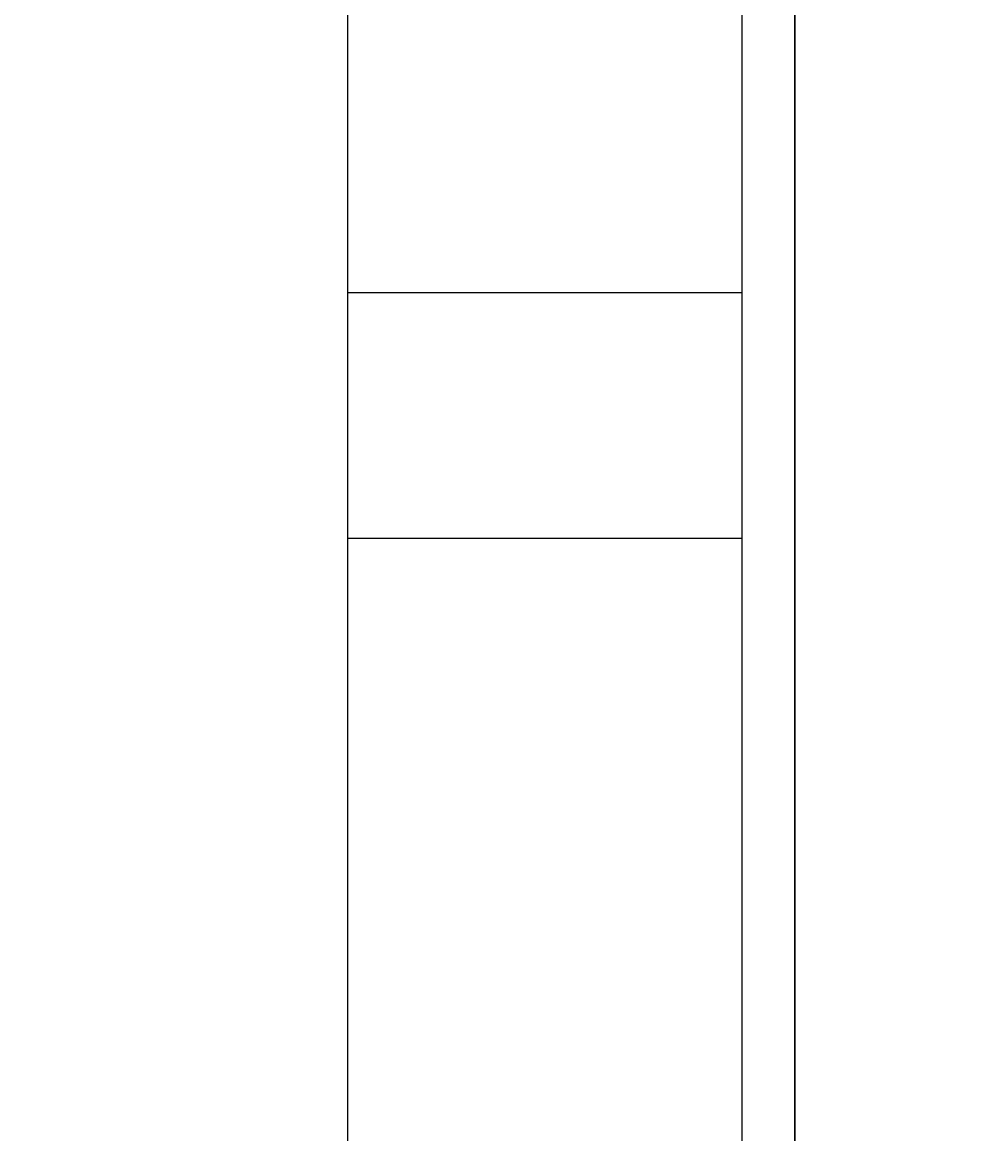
# Model space of a CAD drawing. Header units: centimetres. Extents: x -149939 to 48626, y -46000 to 152985.
# Tile 124 of 256: x -23283 to -21913, y 38483 to 40063. Entities that reach past the tile are written whole.
import ezdxf

# ---------------------------------------------------------------- set-up
doc = ezdxf.new("R2010")
doc.units = ezdxf.units.CM
doc.header["$LTSCALE"] = 50
doc.header["$PDMODE"] = 35
doc.header["$PDSIZE"] = 0.1
for name, pattern in [('Kondygnacja  -0_5$0$HIDDEN', [9.525, 6.35, -3.175]), ('Kondygnacja  -0_5$0$HIDDEN2', [4.7625, 3.175, -1.5875]), ('Osie rzutów$0$DASHDOT2', [12.7, 6.35, -3.175, 0, -3.175])]:
    doc.linetypes.add(name, pattern=pattern)
doc.layers.get('0').update_dxf_attribs({"color": 8})
doc.layers.get('DEFPOINTS').update_dxf_attribs({"color": 8})
for name, color, linetype in [('IS_zmiany 2024', 1, 'Continuous'), ('Kondygnacja  -0_5$0$ARCH_KONSTR_POWYŻEJ RZUTU', 8, 'Kondygnacja  -0_5$0$HIDDEN'), ('Kondygnacja  -0_5$0$ARCH_KONSTR_POWYŻEJ RZUTU_IST', 8, 'Kondygnacja  -0_5$0$HIDDEN2'), ('Osie rzutów$0$ARCH_INFO_OSIE_IST', 8, 'Osie rzutów$0$DASHDOT2'), ('Osie rzutów$0$ARCH_INFO_OSIE_OPISY_IST', 8, 'Continuous')]:
    doc.layers.add(name, color=color, linetype=linetype)
doc.layers.add('Kondygnacja  -0_5$0$ARCH_INFO_WYMIARY', color=8, linetype='Continuous', lineweight=9)
doc.styles.add('Kondygnacja  -0_5$0$Romans', font='Romans.shx', dxfattribs={"width": 0.7})
doc.dimstyles.new('Kondygnacja  -0_5$0$Wymiary 1-100', dxfattribs={"dimtxt": 12, "dimasz": 10, "dimexe": 5, "dimexo": 0, "dimgap": 4, "dimtad": 1, "dimrnd": 0.5, "dimzin": 12, "dimdsep": 46, "dimtxsty": 'Kondygnacja  -0_5$0$Romans', "dimblk": 'Kondygnacja  -0_5$0$_Oblique', "dimcen": 10, "dimdle": 10, "dimclrt": 55, "dimazin": 0, "dimtfac": 1, "dimtmove": 1, "dimatfit": 3, "dimfxl": 8, "dimfxlon": 1, "dimtolj": 1, "dimtzin": 0, "dimarcsym": 0})

# ---------------------------------------------------------------- blocks, each defined once
blk = doc.blocks.new('Osie rzutów')
at = {"layer": 'Osie rzutów$0$ARCH_INFO_OSIE_IST', "ltscale": 10}
blk.add_line((9860, 12510), (9860, 4623.26), dxfattribs=at)
blk = doc.blocks.new('Kondygnacja  -0_5$0$konstrukcja istniejąca -0.5')
at = {"layer": 'Kondygnacja  -0_5$0$ARCH_KONSTR_POWYŻEJ RZUTU_IST', "ltscale": 10}
for points in [[(9832, 7425), (9832, 8575)], [(9888, 8575), (9888, 7425)]]:
    blk.add_lwpolyline(points, dxfattribs=at)
at = {"layer": 'Kondygnacja  -0_5$0$ARCH_KONSTR_POWYŻEJ RZUTU_IST', "ltscale": 10, "elevation": 0}
for points in [[(9832, 8467.89), (9888, 8467.89)], [(9888, 8432.89), (9832, 8432.89)]]:
    blk.add_lwpolyline(points, dxfattribs=at)
blk = doc.blocks.new('Kondygnacja  -0_5$0$_Oblique')
at = {"color": 0, "linetype": 'ByBlock', "lineweight": -2}
blk.add_line((-0.5, -0.5), (0.5, 0.5), dxfattribs=at)
blk = doc.blocks.new('*D212')
at = {"layer": 'DEFPOINTS', "color": 0}
for p in [(-30586.3, 81900), (-30681.1, 12489.5), (9064, 12489.5)]:
    blk.add_point(p, dxfattribs=at)
at = {"layer": 'Kondygnacja  -0_5$0$ARCH_INFO_WYMIARY', "color": 0, "lineweight": -2}
for p, q in [((-30681.1, 81910), (-30681.1, 12479.5)), ((-30673.1, 81900), (-30686.1, 81900)), ((-30673.1, 12489.5), (-30686.1, 12489.5))]:
    blk.add_line(p, q, dxfattribs=at)
at = {"layer": 'Kondygnacja  -0_5$0$ARCH_INFO_WYMIARY', "color": 0, "linetype": 'ByBlock', "lineweight": -2, "xscale": 10, "yscale": 10, "zscale": 10}
for p, rotation in [((-30681.1, 81900), 90), ((-30681.1, 12489.5), 270)]:
    blk.add_blockref('Kondygnacja  -0_5$0$_Oblique', p, dxfattribs=dict(at, rotation=rotation))
at = {"layer": 'Kondygnacja  -0_5$0$ARCH_INFO_WYMIARY', "color": 55, "insert": (-30691.1, 47194.8), "char_height": 12, "attachment_point": 5, "rotation": 90, "style": 'Kondygnacja  -0_5$0$Romans'}
blk.add_mtext('\\A1;69410.5', dxfattribs=at)

msp = doc.modelspace()

# ---------------------------------------------------------------- linework, layer by layer
at = {"layer": 'IS_zmiany 2024', "color": 30, "lineweight": 30}
msp.add_lwpolyline([(-47160, 40645), (-22185, 40645), (-22185, 28995), (-47160, 28975)], close=True, dxfattribs=at)

# ---------------------------------------------------------------- block references
at = {"layer": 'Kondygnacja  -0_5$0$ARCH_KONSTR_POWYŻEJ RZUTU', "xscale": 10, "yscale": 10, "zscale": 10}
msp.add_blockref('Kondygnacja  -0_5$0$konstrukcja istniejąca -0.5', (-121140, -45000), dxfattribs=at)
at = {"layer": 'Osie rzutów$0$ARCH_INFO_OSIE_OPISY_IST', "color": 30, "xscale": 10, "yscale": 10, "zscale": 10}
msp.add_blockref('Osie rzutów', (-121140, -45000), dxfattribs=at)

# ---------------------------------------------------------------- dimensions: what is measured, and where the dimension line sits
at = {"layer": 'Kondygnacja  -0_5$0$ARCH_INFO_WYMIARY'}
dim = msp.add_linear_dim(base=(-30681.114, 12489.5), p1=(-30586.301, 81900), p2=(9064, 12489.5), angle=90, dimstyle='Kondygnacja  -0_5$0$Wymiary 1-100', dxfattribs=at)
dim.commit()
dim.dimension.update_dxf_attribs({"geometry": '*D212', "text_midpoint": (-30691.114, 47194.75)})

doc.saveas('drawing.dxf')
